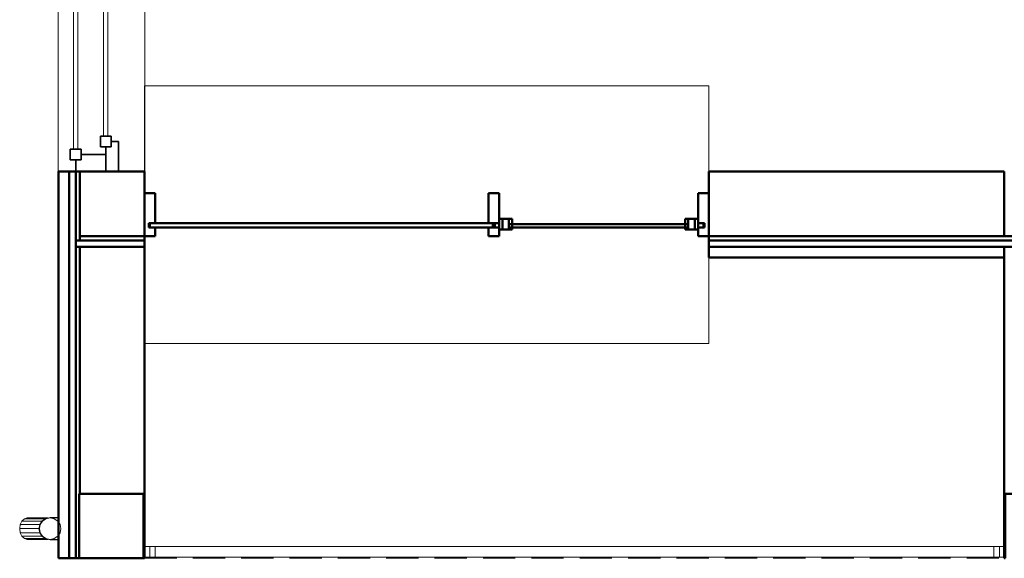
# Model space of a CAD drawing. Header units: millimetres. Extents: x -121 to 21670, y 1231 to 39176.
# Tile 2 of 44: x 6766 to 11346, y 28638 to 31145. Entities that reach past the tile are written whole.
import ezdxf

# ---------------------------------------------------------------- set-up
doc = ezdxf.new("R2010")
doc.units = ezdxf.units.MM
doc.linetypes.add('ADSK_Штриховая_ш3 п1_5', pattern=[225, 150, -75])
for name, color, linetype, lineweight in [('A-COLS-____-MCUT', 52, 'Continuous', 50), ('A-COLS-____-OTLN', 52, 'Continuous', 20), ('A-DETL-____-MBND', 5, 'ADSK_Штриховая_ш3 п1_5', 20), ('A-GENM-____-MCUT', 13, 'Continuous', 50), ('A-GENM-____-OTLN', 13, 'Continuous', 20), ('A-GLAZ-____-MCUT', 151, 'Continuous', 35), ('A-GLAZ-____-OTLN', 151, 'Continuous', 20), ('A-PART-____-MCUT', 2, 'Continuous', 50), ('A-PART-____-OTLN', 2, 'Continuous', 20), ('A-WALL-____-MCUT', 113, 'Continuous', 50), ('A-WALL-____-OTLN', 113, 'Continuous', 20), ('Q-SPCQ-____-MCUT', 91, 'Continuous', 9), ('Q-SPCQ-____-OTLN', 91, 'Continuous', 20), ('Ограждение', 7, 'Continuous', 20)]:
    doc.layers.add(name, color=color, linetype=linetype, lineweight=lineweight)

# ---------------------------------------------------------------- blocks, each defined once
blk = doc.blocks.new('Прямая форма - V line-610168-В_Этаж 02_Канализация')
at = {"layer": 'A-GLAZ-____-MCUT', "color": 53}
for p, q in [((55, -80), (0, -80)), ((0, -80), (0, -220)), ((105, -55), (55, -55)), ((55, -55), (55, -105)), ((55, -105), (55, -80)), ((105, -105), (105, -55)), ((796.6, -55), (796.6, -105)), ((846.6, -55), (796.6, -55)), ((846.6, -105), (846.6, -55)), ((896.6, -55), (846.6, -55)), ((846.6, -55), (846.6, -105)), ((896.6, -105), (896.6, -55)), ((1588.1, -55), (1588.1, -105)), ((1638.1, -55), (1588.1, -55)), ((1638.1, -105), (1638.1, -55)), ((1693.1, -80), (1638.1, -80)), ((1638.1, -80), (1638.1, -105)), ((1693.1, -220), (1693.1, -80)), ((80, -105), (55, -105)), ((55, -105), (105, -105)), ((80, -220), (80, -105)), ((796.6, -105), (846.6, -105)), ((846.6, -105), (896.6, -105)), ((1588.1, -105), (1638.1, -105)), ((1638.1, -105), (1613.1, -105)), ((1613.1, -105), (1613.1, -220)), ((0, -220), (80, -220)), ((115, -220), (0, -220)), ((0, -220), (0, -280)), ((165, -195), (115, -195)), ((115, -195), (115, -245)), ((115, -245), (115, -220)), ((165, -245), (165, -195)), ((796.6, -195), (796.6, -245)), ((846.6, -195), (796.6, -195)), ((896.6, -195), (846.6, -195)), ((846.6, -195), (846.6, -245)), ((846.6, -245), (846.6, -195)), ((896.6, -245), (896.6, -195)), ((1528.1, -195), (1528.1, -245)), ((1578.1, -195), (1528.1, -195)), ((1578.1, -245), (1578.1, -195)), ((1693.1, -220), (1578.1, -220)), ((1578.1, -220), (1578.1, -245)), ((1613.1, -220), (1693.1, -220)), ((1693.1, -280), (1693.1, -220)), ((115, -245), (165, -245)), ((140, -245), (115, -245)), ((140, -280), (140, -245)), ((796.6, -245), (846.6, -245)), ((846.6, -245), (896.6, -245)), ((1528.1, -245), (1578.1, -245)), ((1578.1, -245), (1553.1, -245)), ((1553.1, -245), (1553.1, -280)), ((0, -280), (140, -280)), ((1553.1, -280), (1693.1, -280))]:
    blk.add_line(p, q, dxfattribs=at)
at = {"layer": 'A-GLAZ-____-OTLN', "color": 253}
for p, q in [((796.6, -70), (105, -70)), ((105, -90), (796.6, -90)), ((1588.1, -70), (896.6, -70)), ((896.6, -90), (1588.1, -90)), ((796.6, -210), (165, -210)), ((1528.1, -210), (896.6, -210)), ((165, -230), (796.6, -230)), ((896.6, -230), (1528.1, -230))]:
    blk.add_line(p, q, dxfattribs=at)
blk = doc.blocks.new('Прямая форма - ფ2-610169-В_Этаж 02_Канализация')
blk.add_blockref('Прямая форма - V line-610168-В_Этаж 02_Канализация', (0, 0))
blk = doc.blocks.new('Прямая форма - Concrete - Structural-610265-В_Этаж 02_Канализация')
at = {"layer": 'A-WALL-____-MCUT', "color": 9}
for p, q in [((1775, -80), (100, -80)), ((1775, -100), (1775, -80)), ((4700, -80), (4400, -80)), ((4400, -80), (4400, -100)), ((4700, -100), (4700, -80)), ((100, -100), (1775, -100)), ((4400, -100), (4700, -100))]:
    blk.add_line(p, q, dxfattribs=at)
blk = doc.blocks.new('Прямая форма - Masonry Block - Structural-610266-В_Этаж 02_Канализация')
at = {"layer": 'A-WALL-____-MCUT', "color": 9}
for p, q in [((100, -100), (-100, -100)), ((-100, -100), (-100, -400)), ((100, -400), (100, -100)), ((400, -100), (400, -400)), ((1775, -100), (400, -100)), ((1775, -400), (1775, -100)), ((-100, -400), (100, -400)), ((400, -400), (1775, -400))]:
    blk.add_line(p, q, dxfattribs=at)
blk = doc.blocks.new('Прямая форма - Gypsum Plasterboard - Waterproof-610267-В_Этаж 02_Канализация')
at = {"layer": 'A-WALL-____-MCUT', "color": 9}
for p, q in [((1775, 0), (400, 0)), ((400, 0), (400, -50)), ((1775, -50), (1775, 0)), ((400, -50), (1775, -50))]:
    blk.add_line(p, q, dxfattribs=at)
blk = doc.blocks.new('Прямая форма - Insulation - Thermal Break-610268-В_Этаж 02_Канализация')
at = {"layer": 'A-WALL-____-MCUT', "color": 9}
for p, q in [((1775, -50), (80, -50)), ((80, -80), (1775, -80)), ((1775, -80), (1775, -50)), ((4720, -50), (4400, -50)), ((4400, -50), (4400, -80)), ((4400, -80), (4720, -80)), ((4720, -80), (4720, -50))]:
    blk.add_line(p, q, dxfattribs=at)
blk = doc.blocks.new('Прямая форма - SW - 005-610269-В_Этаж 02_Канализация')
for name in ['Прямая форма - Gypsum Plasterboard - Waterproof-610267-В_Этаж 02_Канализация', 'Прямая форма - Insulation - Thermal Break-610268-В_Этаж 02_Канализация', 'Прямая форма - Concrete - Structural-610265-В_Этаж 02_Канализация', 'Прямая форма - Masonry Block - Structural-610266-В_Этаж 02_Канализация']:
    blk.add_blockref(name, (0, 0))
blk = doc.blocks.new('Family - Concrete - Structural-610271-В_Этаж 02_Канализация')
at = {"layer": 'A-PART-____-MCUT', "color": 9}
for p, q in [((1775, -80), (100, -80)), ((1775, -100), (1775, -80)), ((4700, -80), (4400, -80)), ((4400, -80), (4400, -100)), ((4700, -100), (4700, -80)), ((100, -100), (1775, -100)), ((4400, -100), (4700, -100))]:
    blk.add_line(p, q, dxfattribs=at)
blk = doc.blocks.new('Family - Masonry Block - Structural-610273-В_Этаж 02_Канализация')
at = {"layer": 'A-PART-____-MCUT', "color": 9}
for p, q in [((100, -100), (-100, -100)), ((-100, -100), (-100, -400)), ((100, -400), (100, -100)), ((400, -100), (400, -400)), ((1775, -100), (400, -100)), ((1775, -400), (1775, -100)), ((-100, -400), (100, -400)), ((400, -400), (1775, -400))]:
    blk.add_line(p, q, dxfattribs=at)
blk = doc.blocks.new('Family - Gypsum Plasterboard - Waterproof-610275-В_Этаж 02_Канализация')
at = {"layer": 'A-PART-____-MCUT', "color": 9}
for p, q in [((1775, 0), (400, 0)), ((400, 0), (400, -50)), ((1775, -50), (1775, 0)), ((400, -50), (1775, -50))]:
    blk.add_line(p, q, dxfattribs=at)
blk = doc.blocks.new('Family - Insulation - Thermal Break-610277-В_Этаж 02_Канализация')
at = {"layer": 'A-PART-____-MCUT', "color": 9}
for p, q in [((1775, -50), (80, -50)), ((80, -80), (1775, -80)), ((1775, -80), (1775, -50)), ((4720, -50), (4400, -50)), ((4400, -50), (4400, -80)), ((4400, -80), (4720, -80)), ((4720, -80), (4720, -50))]:
    blk.add_line(p, q, dxfattribs=at)
blk = doc.blocks.new('Family - OP - 005-610279-В_Этаж 02_Канализация')
at = {"layer": 'A-GENM-____-MCUT', "lineweight": 9}
for p, q in [((30048.3, 30837.6), (27423.2, 30837.6)), ((27423.2, 30837.6), (27423.2, 29637.6)), ((30048.3, 29637.6), (30048.3, 30837.6)), ((27423.2, 29637.6), (30048.3, 29637.6))]:
    blk.add_line(p, q, dxfattribs=at)
blk = doc.blocks.new('Прямая форма - V line-610287-В_Этаж 02_Канализация')
at = {"layer": 'A-COLS-____-MCUT', "color": 9}
for p, q in [((150, 150), (-150, 150)), ((-150, 150), (-150, -150)), ((150, -150), (150, 150)), ((-150, -150), (150, -150))]:
    blk.add_line(p, q, dxfattribs=at)
blk = doc.blocks.new('Прямая форма - CRE - 001-610288-В_Этаж 02_Канализация')
blk.add_blockref('Прямая форма - V line-610287-В_Этаж 02_Канализация', (0, 0))
blk = doc.blocks.new('Прямая форма - Iron-610641-В_Этаж 02_Канализация')
at = {"layer": 'A-WALL-____-MCUT', "color": 9}
for p, q in [((-492.5, 10), (-492.5, -10)), ((-462.5, 10), (-492.5, 10)), ((-462.5, 30), (-462.5, -20)), ((-402.5, 30), (-462.5, 30)), ((-462.5, 30), (-462.5, -20)), ((-447.5, 30), (-462.5, 30)), ((-462.5, -10), (-462.5, 10)), ((-447.5, -20), (-447.5, 30)), ((-447.5, 30), (-447.5, -20)), ((-417.5, 30), (-447.5, 30)), ((-417.5, -20), (-417.5, 30)), ((-402.5, -20), (-402.5, 30)), ((462.5, 30), (402.5, 30)), ((402.5, 30), (402.5, -20)), ((417.5, 30), (417.5, -20)), ((447.5, 30), (417.5, 30)), ((447.5, -20), (447.5, 30)), ((462.5, 30), (447.5, 30)), ((447.5, 30), (447.5, -20)), ((462.5, -20), (462.5, 30)), ((462.5, -20), (462.5, 30)), ((492.5, 10), (462.5, 10)), ((462.5, 10), (462.5, -10)), ((492.5, -10), (492.5, 10)), ((-492.5, -10), (-462.5, -10)), ((-462.5, -20), (-402.5, -20)), ((-462.5, -20), (-447.5, -20)), ((-447.5, -20), (-417.5, -20)), ((402.5, -20), (462.5, -20)), ((417.5, -20), (447.5, -20)), ((447.5, -20), (462.5, -20)), ((462.5, -10), (492.5, -10))]:
    blk.add_line(p, q, dxfattribs=at)
blk = doc.blocks.new('Прямая форма - V line-610642-В_Этаж 02_Канализация')
at = {"layer": 'A-WALL-____-MCUT', "color": 9}
for p, q in [((512.5, 150), (462.5, 150)), ((462.5, 150), (462.5, 10)), ((512.5, -50), (512.5, 150)), ((462.5, 10), (487.5, 10)), ((487.5, 10), (487.5, -10)), ((487.5, -10), (462.5, -10)), ((462.5, -10), (462.5, -50)), ((462.5, -50), (512.5, -50))]:
    blk.add_line(p, q, dxfattribs=at)
blk = doc.blocks.new('Прямая форма - Iron-610643-В_Этаж 02_Канализация')
blk.add_blockref('Прямая форма - V line-610642-В_Этаж 02_Канализация', (0, 0))
blk = doc.blocks.new('Прямая форма - V line-610644-В_Этаж 02_Канализация')
at = {"layer": 'A-WALL-____-MCUT', "color": 9}
for p, q in [((-462.5, 150), (-512.5, 150)), ((-512.5, 150), (-512.5, 10)), ((-462.5, 10), (-462.5, 150)), ((-512.5, 10), (-462.5, 10)), ((-512.5, -10), (-512.5, -50)), ((-462.5, -10), (-512.5, -10)), ((-462.5, -50), (-462.5, -10)), ((-512.5, -50), (-462.5, -50))]:
    blk.add_line(p, q, dxfattribs=at)
blk = doc.blocks.new('Прямая форма - Iron-610645-В_Этаж 02_Канализация')
blk.add_blockref('Прямая форма - V line-610644-В_Этаж 02_Канализация', (0, 0))
blk = doc.blocks.new('Прямая форма - Glass-610650-В_Этаж 02_Канализация')
at = {"layer": 'A-WALL-____-MCUT', "color": 9}
for p, q in [((417.5, 6), (-417.5, 6)), ((-417.5, 6), (-417.5, -10)), ((417.5, -10), (417.5, 6)), ((-417.5, -10), (417.5, -10))]:
    blk.add_line(p, q, dxfattribs=at)
blk = doc.blocks.new('Прямая форма - V line-610657-В_Этаж 02_Канализация')
at = {"layer": 'A-WALL-____-MCUT', "color": 9}
for p, q in [((-482.5, 10), (-2092.5, 10)), ((-2092.5, 10), (-2092.5, -10)), ((-482.5, -10), (-482.5, 10)), ((-2092.5, -10), (-482.5, -10))]:
    blk.add_line(p, q, dxfattribs=at)
blk = doc.blocks.new('Прямая форма - Iron-610658-В_Этаж 02_Канализация')
blk.add_blockref('Прямая форма - V line-610657-В_Этаж 02_Канализация', (0, 0))
blk = doc.blocks.new('Прямая форма - V line-610667-В_Этаж 02_Канализация')
at = {"layer": 'A-WALL-____-MCUT', "color": 9}
for p, q in [((-2062.5, 150), (-2112.5, 150)), ((-2112.5, 150), (-2112.5, -50)), ((-2062.5, 10), (-2062.5, 150)), ((-2087.5, 10), (-2062.5, 10)), ((-2087.5, -10), (-2087.5, 10)), ((-2062.5, -10), (-2087.5, -10)), ((-2062.5, -50), (-2062.5, -10)), ((-2112.5, -50), (-2062.5, -50))]:
    blk.add_line(p, q, dxfattribs=at)
blk = doc.blocks.new('Прямая форма - Iron-610668-В_Этаж 02_Канализация')
blk.add_blockref('Прямая форма - V line-610667-В_Этаж 02_Канализация', (0, 0))
blk = doc.blocks.new('Прямая форма - CW-002-610669-В_Этаж 02_Канализация')
for name in ['Прямая форма - Iron-610668-В_Этаж 02_Канализация', 'Прямая форма - Iron-610645-В_Этаж 02_Канализация', 'Прямая форма - Iron-610643-В_Этаж 02_Канализация', 'Прямая форма - Iron-610658-В_Этаж 02_Канализация', 'Прямая форма - Iron-610641-В_Этаж 02_Канализация', 'Прямая форма - Glass-610650-В_Этаж 02_Канализация']:
    blk.add_blockref(name, (0, 0))
blk = doc.blocks.new('Family - Iron-610686-В_Этаж 02_Канализация')
at = {"layer": 'A-PART-____-MCUT', "color": 9}
for p, q in [((-492.5, 10), (-492.5, -10)), ((-462.5, 10), (-492.5, 10)), ((-462.5, 30), (-462.5, -20)), ((-402.5, 30), (-462.5, 30)), ((-462.5, 30), (-462.5, -20)), ((-447.5, 30), (-462.5, 30)), ((-462.5, -10), (-462.5, 10)), ((-447.5, -20), (-447.5, 30)), ((-447.5, 30), (-447.5, -20)), ((-417.5, 30), (-447.5, 30)), ((-417.5, -20), (-417.5, 30)), ((-402.5, -20), (-402.5, 30)), ((462.5, 30), (402.5, 30)), ((402.5, 30), (402.5, -20)), ((417.5, 30), (417.5, -20)), ((447.5, 30), (417.5, 30)), ((447.5, -20), (447.5, 30)), ((462.5, 30), (447.5, 30)), ((447.5, 30), (447.5, -20)), ((462.5, -20), (462.5, 30)), ((462.5, -20), (462.5, 30)), ((492.5, 10), (462.5, 10)), ((462.5, 10), (462.5, -10)), ((492.5, -10), (492.5, 10)), ((-492.5, -10), (-462.5, -10)), ((-462.5, -20), (-402.5, -20)), ((-462.5, -20), (-447.5, -20)), ((-447.5, -20), (-417.5, -20)), ((402.5, -20), (462.5, -20)), ((417.5, -20), (447.5, -20)), ((447.5, -20), (462.5, -20)), ((462.5, -10), (492.5, -10))]:
    blk.add_line(p, q, dxfattribs=at)
blk = doc.blocks.new('Family - V line-610688-В_Этаж 02_Канализация')
at = {"layer": 'A-PART-____-MCUT', "color": 9}
for p, q in [((512.5, 150), (462.5, 150)), ((462.5, 150), (462.5, 10)), ((512.5, -50), (512.5, 150)), ((462.5, 10), (487.5, 10)), ((487.5, 10), (487.5, -10)), ((487.5, -10), (462.5, -10)), ((462.5, -10), (462.5, -50)), ((462.5, -50), (512.5, -50))]:
    blk.add_line(p, q, dxfattribs=at)
blk = doc.blocks.new('Family - Iron-610689-В_Этаж 02_Канализация')
blk.add_blockref('Family - V line-610688-В_Этаж 02_Канализация', (0, 0))
blk = doc.blocks.new('Family - V line-610691-В_Этаж 02_Канализация')
at = {"layer": 'A-PART-____-MCUT', "color": 9}
for p, q in [((-462.5, 150), (-512.5, 150)), ((-512.5, 150), (-512.5, 10)), ((-462.5, 10), (-462.5, 150)), ((-512.5, 10), (-462.5, 10)), ((-512.5, -10), (-512.5, -50)), ((-462.5, -10), (-512.5, -10)), ((-462.5, -50), (-462.5, -10)), ((-512.5, -50), (-462.5, -50))]:
    blk.add_line(p, q, dxfattribs=at)
blk = doc.blocks.new('Family - Iron-610692-В_Этаж 02_Канализация')
blk.add_blockref('Family - V line-610691-В_Этаж 02_Канализация', (0, 0))
blk = doc.blocks.new('Family - Glass-610700-В_Этаж 02_Канализация')
at = {"layer": 'A-PART-____-MCUT', "color": 9}
for p, q in [((417.5, 6), (-417.5, 6)), ((-417.5, 6), (-417.5, -10)), ((417.5, -10), (417.5, 6)), ((-417.5, -10), (417.5, -10))]:
    blk.add_line(p, q, dxfattribs=at)
blk = doc.blocks.new('Family - V line-610711-В_Этаж 02_Канализация')
at = {"layer": 'A-PART-____-MCUT', "color": 9}
for p, q in [((-482.5, 10), (-2092.5, 10)), ((-2092.5, 10), (-2092.5, -10)), ((-482.5, -10), (-482.5, 10)), ((-2092.5, -10), (-482.5, -10))]:
    blk.add_line(p, q, dxfattribs=at)
blk = doc.blocks.new('Family - Iron-610712-В_Этаж 02_Канализация')
blk.add_blockref('Family - V line-610711-В_Этаж 02_Канализация', (0, 0))
blk = doc.blocks.new('Family - V line-610726-В_Этаж 02_Канализация')
at = {"layer": 'A-PART-____-MCUT', "color": 9}
for p, q in [((-2062.5, 150), (-2112.5, 150)), ((-2112.5, 150), (-2112.5, -50)), ((-2062.5, 10), (-2062.5, 150)), ((-2087.5, 10), (-2062.5, 10)), ((-2087.5, -10), (-2087.5, 10)), ((-2062.5, -10), (-2087.5, -10)), ((-2062.5, -50), (-2062.5, -10)), ((-2112.5, -50), (-2062.5, -50))]:
    blk.add_line(p, q, dxfattribs=at)
blk = doc.blocks.new('Family - Iron-610727-В_Этаж 02_Канализация')
blk.add_blockref('Family - V line-610726-В_Этаж 02_Канализация', (0, 0))
blk = doc.blocks.new('Прямая форма - Gypsum Plasterboard - Waterproof-610918-В_Этаж 02_Канализация')
at = {"layer": 'A-WALL-____-MCUT', "color": 9}
for p, q in [((1800, 0), (0, 0)), ((0, 0), (0, -50)), ((1800, -50), (1800, 0)), ((0, -50), (1800, -50))]:
    blk.add_line(p, q, dxfattribs=at)
blk = doc.blocks.new('Прямая форма - Insulation - Thermal Break-610919-В_Этаж 02_Канализация')
at = {"layer": 'A-WALL-____-MCUT', "color": 9}
for p, q in [((1800, -50), (0, -50)), ((0, -50), (0, -80)), ((0, -80), (1800, -80)), ((1800, -80), (1800, -50))]:
    blk.add_line(p, q, dxfattribs=at)
blk = doc.blocks.new('Прямая форма - Masonry Block - Structural-610920-В_Этаж 02_Канализация')
at = {"layer": 'A-WALL-____-MCUT', "color": 9}
for p, q in [((1450, -100), (300, -100)), ((300, -100), (300, -396)), ((1450, -400), (1450, -100)), ((300, -396), (0, -396)), ((0, -396), (0, -400)), ((0, -400), (1450, -400))]:
    blk.add_line(p, q, dxfattribs=at)
blk = doc.blocks.new('Прямая форма - Concrete - Structural-610921-В_Этаж 02_Канализация')
at = {"layer": 'A-WALL-____-MCUT', "color": 9}
for p, q in [((1450, -80), (0, -80)), ((0, -80), (0, -96)), ((1450, -100), (1450, -80)), ((1800, -80), (1480, -80)), ((1480, -80), (1480, -100)), ((1800, -100), (1800, -80)), ((0, -96), (300, -96)), ((300, -96), (300, -100)), ((300, -100), (1450, -100)), ((1480, -100), (1800, -100))]:
    blk.add_line(p, q, dxfattribs=at)
blk = doc.blocks.new('Прямая форма - SW - 004-610922-В_Этаж 02_Канализация')
for name in ['Прямая форма - Gypsum Plasterboard - Waterproof-610918-В_Этаж 02_Канализация', 'Прямая форма - Insulation - Thermal Break-610919-В_Этаж 02_Канализация', 'Прямая форма - Concrete - Structural-610921-В_Этаж 02_Канализация', 'Прямая форма - Masonry Block - Structural-610920-В_Этаж 02_Канализация']:
    blk.add_blockref(name, (0, 0))
blk = doc.blocks.new('Family - Gypsum Plasterboard - Waterproof-610926-В_Этаж 02_Канализация')
at = {"layer": 'A-PART-____-MCUT', "color": 9}
for p, q in [((1800, 0), (0, 0)), ((0, 0), (0, -50)), ((1800, -50), (1800, 0)), ((0, -50), (1800, -50))]:
    blk.add_line(p, q, dxfattribs=at)
blk = doc.blocks.new('Family - Insulation - Thermal Break-610928-В_Этаж 02_Канализация')
at = {"layer": 'A-PART-____-MCUT', "color": 9}
for p, q in [((1800, -50), (0, -50)), ((0, -50), (0, -80)), ((0, -80), (1800, -80)), ((1800, -80), (1800, -50))]:
    blk.add_line(p, q, dxfattribs=at)
blk = doc.blocks.new('Family - Masonry Block - Structural-610930-В_Этаж 02_Канализация')
at = {"layer": 'A-PART-____-MCUT', "color": 9}
for p, q in [((1450, -100), (300, -100)), ((300, -100), (300, -396)), ((1450, -400), (1450, -100)), ((300, -396), (0, -396)), ((0, -396), (0, -400)), ((0, -400), (1450, -400))]:
    blk.add_line(p, q, dxfattribs=at)
blk = doc.blocks.new('Family - Concrete - Structural-610932-В_Этаж 02_Канализация')
at = {"layer": 'A-PART-____-MCUT', "color": 9}
for p, q in [((1450, -80), (0, -80)), ((0, -80), (0, -96)), ((1450, -100), (1450, -80)), ((1800, -80), (1480, -80)), ((1480, -80), (1480, -100)), ((1800, -100), (1800, -80)), ((0, -96), (300, -96)), ((300, -96), (300, -100)), ((300, -100), (1450, -100)), ((1480, -100), (1800, -100))]:
    blk.add_line(p, q, dxfattribs=at)
blk = doc.blocks.new('Family - ფ2-610934-В_Этаж 02_Канализация')
at = {"layer": 'A-GENM-____-MCUT', "lineweight": 9}
for p, q in [((846.6, 1), (-846.6, 1)), ((-846.6, 1), (-846.6, -280)), ((846.6, -280), (846.6, 1)), ((-846.6, -280), (-846.6, -401)), ((846.6, -401), (846.6, -280)), ((-846.6, -401), (846.6, -401))]:
    blk.add_line(p, q, dxfattribs=at)
blk = doc.blocks.new('Прямая форма - Concrete - Structural-610977-В_Этаж 02_Канализация')
at = {"layer": 'A-WALL-____-MCUT', "color": 9}
for p, q in [((0, -80), (0, -100)), ((20, -80), (0, -80)), ((20, -100), (20, -80)), ((1500, -80), (50, -80)), ((50, -80), (50, -100)), ((1500, -96), (1500, -80)), ((0, -100), (20, -100)), ((50, -100), (1200, -100)), ((1200, -96), (1500, -96)), ((1200, -100), (1200, -96))]:
    blk.add_line(p, q, dxfattribs=at)
blk = doc.blocks.new('Прямая форма - Insulation - Thermal Break-610978-В_Этаж 02_Канализация')
at = {"layer": 'A-WALL-____-MCUT', "color": 9}
for p, q in [((1500, -50), (0, -50)), ((0, -50), (0, -80)), ((0, -80), (1500, -80)), ((1500, -80), (1500, -50))]:
    blk.add_line(p, q, dxfattribs=at)
blk = doc.blocks.new('Прямая форма - Gypsum Plasterboard - Waterproof-610979-В_Этаж 02_Канализация')
at = {"layer": 'A-WALL-____-MCUT', "color": 9}
for p, q in [((1500, 0), (50, 0)), ((50, 0), (50, -50)), ((1500, -50), (1500, 0)), ((50, -50), (1500, -50))]:
    blk.add_line(p, q, dxfattribs=at)
blk = doc.blocks.new('Прямая форма - Masonry Block - Structural-610980-В_Этаж 02_Канализация')
at = {"layer": 'A-WALL-____-MCUT', "color": 9}
for p, q in [((1200, -100), (50, -100)), ((50, -100), (50, -400)), ((1200, -396), (1200, -100)), ((50, -400), (1500, -400)), ((1500, -396), (1200, -396)), ((1500, -400), (1500, -396))]:
    blk.add_line(p, q, dxfattribs=at)
blk = doc.blocks.new('Прямая форма - SW - 004-610981-В_Этаж 02_Канализация')
at = {"layer": 'A-GENM-____-OTLN', "lineweight": 9}
blk.add_line((0, 0), (50, 0), dxfattribs=at)
for name in ['Прямая форма - Gypsum Plasterboard - Waterproof-610979-В_Этаж 02_Канализация', 'Прямая форма - Insulation - Thermal Break-610978-В_Этаж 02_Канализация', 'Прямая форма - Concrete - Structural-610977-В_Этаж 02_Канализация', 'Прямая форма - Masonry Block - Structural-610980-В_Этаж 02_Канализация']:
    blk.add_blockref(name, (0, 0))
blk = doc.blocks.new('Family - Masonry Block - Structural-610989-В_Этаж 02_Канализация')
at = {"layer": 'A-PART-____-MCUT', "color": 9}
for p, q in [((1200, -100), (50, -100)), ((50, -100), (50, -400)), ((1200, -396), (1200, -100)), ((50, -400), (1500, -400)), ((1500, -396), (1200, -396)), ((1500, -400), (1500, -396))]:
    blk.add_line(p, q, dxfattribs=at)
blk = doc.blocks.new('Прямая форма - Timber - Floor-611369-В_Этаж 02_Канализация')
at = {"layer": 'A-DETL-____-MBND', "color": 253}
blk.add_line((-6440, -10350), (-2440, -10350), dxfattribs=at)
blk = doc.blocks.new('Прямая форма - SLA - 009-611372-В_Этаж 02_Канализация')
blk.add_blockref('Прямая форма - Timber - Floor-611369-В_Этаж 02_Канализация', (0, 0))
blk = doc.blocks.new('Family - Timber - Floor-611376-В_Этаж 02_Канализация')
at = {"layer": 'A-DETL-____-MBND', "color": 253}
blk.add_line((-6440, -10350), (-2440, -10350), dxfattribs=at)
blk = doc.blocks.new('Прямая форма - V line-611522-В_Этаж 02_Канализация')
at = {"layer": 'A-COLS-____-MCUT', "color": 9}
for p, q in [((150, 150), (-150, 150)), ((-150, 150), (-150, -150)), ((150, -150), (150, 150)), ((-150, -150), (150, -150))]:
    blk.add_line(p, q, dxfattribs=at)
blk = doc.blocks.new('Прямая форма - CRE - 001-611523-В_Этаж 02_Канализация')
blk.add_blockref('Прямая форма - V line-611522-В_Этаж 02_Канализация', (0, 0))
blk = doc.blocks.new('Прямая форма - V line-611743-В_Этаж 02_Канализация')
at = {"layer": 'Ограждение', "color": 253}
for p, q in [((3986.9, -5), (4036.5, -5)), ((3986.9, -5), (3986.9, -55)), ((3986.9, -55), (4036.4, -55))]:
    blk.add_line(p, q, dxfattribs=at)
blk = doc.blocks.new('Прямая форма - Steel - Stainless-611744-В_Этаж 02_Канализация')
blk.add_blockref('Прямая форма - V line-611743-В_Этаж 02_Канализация', (0, 0))
blk = doc.blocks.new('Прямая форма - V line-611745-В_Этаж 02_Канализация')
at = {"layer": 'Ограждение', "color": 253}
for p, q in [((36.4, -5), (84.5, -5)), ((84.5, -5), (84.5, -55)), ((36.4, -55), (84.5, -55))]:
    blk.add_line(p, q, dxfattribs=at)
blk = doc.blocks.new('Прямая форма - Steel - Stainless-611746-В_Этаж 02_Канализация')
blk.add_blockref('Прямая форма - V line-611745-В_Этаж 02_Канализация', (0, 0))
blk = doc.blocks.new('Прямая форма - Steel - Stainless-611762-В_Этаж 02_Канализация')
at = {"layer": 'Ограждение', "color": 253}
for p, q in [((59.5, -55), (59.5, -5)), ((4011.9, -5), (59.5, -5)), ((4011.9, -5), (4011.9, -55)), ((4011.9, -55), (59.5, -55))]:
    blk.add_line(p, q, dxfattribs=at)
blk = doc.blocks.new('Прямая форма - RAILING - 004-611763-В_Этаж 02_Канализация')
for name in ['Прямая форма - Steel - Stainless-611746-В_Этаж 02_Канализация', 'Прямая форма - Steel - Stainless-611762-В_Этаж 02_Канализация', 'Прямая форма - Steel - Stainless-611744-В_Этаж 02_Канализация']:
    blk.add_blockref(name, (0, 0))
blk = doc.blocks.new('Family - V line-611768-В_Этаж 02_Канализация')
at = {"layer": 'A-PART-____-OTLN', "color": 253}
for p, q in [((3986.9, -5), (4036.5, -5)), ((3986.9, -5), (3986.9, -55)), ((3986.9, -55), (4036.4, -55))]:
    blk.add_line(p, q, dxfattribs=at)
blk = doc.blocks.new('Family - Steel - Stainless-611769-В_Этаж 02_Канализация')
blk.add_blockref('Family - V line-611768-В_Этаж 02_Канализация', (0, 0))
blk = doc.blocks.new('Family - V line-611771-В_Этаж 02_Канализация')
at = {"layer": 'A-PART-____-OTLN', "color": 253}
for p, q in [((36.4, -5), (84.5, -5)), ((84.5, -5), (84.5, -55)), ((36.4, -55), (84.5, -55))]:
    blk.add_line(p, q, dxfattribs=at)
blk = doc.blocks.new('Family - Steel - Stainless-611772-В_Этаж 02_Канализация')
blk.add_blockref('Family - V line-611771-В_Этаж 02_Канализация', (0, 0))
blk = doc.blocks.new('Family - Steel - Stainless-611797-В_Этаж 02_Канализация')
at = {"layer": 'A-PART-____-OTLN', "color": 253}
for p, q in [((59.5, -55), (59.5, -5)), ((4011.9, -5), (59.5, -5)), ((4011.9, -5), (4011.9, -55)), ((4011.9, -55), (59.5, -55))]:
    blk.add_line(p, q, dxfattribs=at)
blk = doc.blocks.new('Прямая форма - V line-612858-В_Этаж 02_Канализация')
at = {"layer": 'Q-SPCQ-____-MCUT', "color": 133}
for p, q in [((-19.1, 46.2), (-35.4, 35.4)), ((0, 50), (-19.1, 46.2)), ((19.1, 46.2), (0, 50)), ((35.4, 35.4), (19.1, 46.2)), ((-46.2, 19.1), (-50, 0)), ((-50, 0), (-46.2, -19.1)), ((-35.4, 35.4), (-46.2, 19.1)), ((46.2, 19.1), (35.4, 35.4)), ((50, 0), (46.2, 19.1)), ((46.2, -19.1), (50, 0)), ((-46.2, -19.1), (-35.4, -35.4)), ((-35.4, -35.4), (-19.1, -46.2)), ((19.1, -46.2), (35.4, -35.4)), ((35.4, -35.4), (46.2, -19.1)), ((-19.1, -46.2), (0, -50)), ((0, -50), (19.1, -46.2))]:
    blk.add_line(p, q, dxfattribs=at)
at = {"layer": 'Q-SPCQ-____-OTLN', "color": 253}
for p, q in [((-52, 39), (-52, -0.1)), ((-50.2, -0.1), (-50.2, 39)), ((-50, -1.1), (-50, 0)), ((50, 0), (50, -1.1)), ((50.2, 39), (50.2, -0.1)), ((52, -0.1), (52, 39)), ((-52, -0.1), (-48, -20)), ((-46.4, -19.3), (-50.2, -0.1)), ((-50, -106.1), (-50, -10.2)), ((-48, -20), (-36.8, -36.9)), ((-35.5, -35.6), (-46.4, -19.3)), ((-46.2, -22.8), (-46.2, -119.6)), ((-36.8, -36.9), (-19.9, -48.1)), ((-19.2, -46.5), (-35.5, -35.6)), ((-35.4, -37.8), (-35.4, -131.1)), ((35.5, -35.6), (19.2, -46.5)), ((19.9, -48.1), (36.8, -36.9)), ((35.4, -37.8), (35.4, -131.1)), ((46.4, -19.3), (35.5, -35.6)), ((36.8, -36.9), (48, -20)), ((46.2, -22.8), (46.2, -119.6)), ((50.2, -0.1), (46.4, -19.3)), ((48, -20), (52, -0.1)), ((50, -10.2), (50, -106.1)), ((-19.9, -48.1), (0, -52.1)), ((0, -50.3), (-19.2, -46.5)), ((-19.1, -48.3), (-19.1, -138.7)), ((19.2, -46.5), (0, -50.3)), ((0, -52.1), (19.9, -48.1)), ((0, -52.1), (0, -141.4)), ((19.1, -48.2), (19.1, -138.7)), ((-50, -106.1), (-46.2, -119.6)), ((-46.2, -119.6), (-35.4, -131.1)), ((-35.4, -131.1), (-19.1, -138.7)), ((19.1, -138.7), (35.4, -131.1)), ((35.4, -131.1), (46.2, -119.6)), ((46.2, -119.6), (50, -106.1)), ((-19.1, -138.7), (0, -141.4)), ((0, -141.4), (19.1, -138.7))]:
    blk.add_line(p, q, dxfattribs=at)
blk = doc.blocks.new('Прямая форма - FU - 047-612859-В_Этаж 02_Канализация')
blk.add_blockref('Прямая форма - V line-612858-В_Этаж 02_Канализация', (0, 0))
blk = doc.blocks.new('V line_ifc_RVT-1-В_Этаж 02_Канализация')
at = {"layer": 'A-COLS-____-OTLN', "color": 253, "lineweight": 20, "rotation": 180}
for name, p in [('Прямая форма - CRE - 001-611523-В_Этаж 02_Канализация', (27273.2, 30287.6)), ('Прямая форма - CRE - 001-610288-В_Этаж 02_Канализация', (27269.2, 28787.6))]:
    blk.add_blockref(name, p, dxfattribs=at)
at = {"layer": 'A-GENM-____-OTLN', "color": 253, "lineweight": 20}
for name, p in [('Прямая форма - SLA - 009-611372-В_Этаж 02_Канализация', (33863.2, 38987.6)), ('Family - OP - 005-610279-В_Этаж 02_Канализация', (0, 0))]:
    blk.add_blockref(name, p, dxfattribs=at)
at = {"layer": 'A-GENM-____-OTLN', "color": 253, "lineweight": 20, "rotation": 90}
blk.add_blockref('Family - ფ2-610934-В_Этаж 02_Канализация', (27023.2, 31284.2), dxfattribs=at)
at = {"layer": 'A-GLAZ-____-OTLN', "color": 253, "lineweight": 20, "rotation": 90}
blk.add_blockref('Прямая форма - ფ2-610169-В_Этаж 02_Канализация', (27023.2, 30437.6), dxfattribs=at)
at = {"layer": 'A-PART-____-OTLN', "color": 253, "lineweight": 20}
for name, p, rotation in [('Family - Gypsum Plasterboard - Waterproof-610926-В_Этаж 02_Канализация', (27023.2, 28637.6), 90), ('Family - Insulation - Thermal Break-610928-В_Этаж 02_Канализация', (27023.2, 28637.6), 90), ('Family - Concrete - Structural-610932-В_Этаж 02_Канализация', (27023.2, 28637.6), 90), ('Family - Masonry Block - Structural-610930-В_Этаж 02_Канализация', (27023.2, 28637.6), 90), ('Family - Masonry Block - Structural-610273-В_Этаж 02_Канализация', (31823.2, 30037.6), 180), ('Family - Insulation - Thermal Break-610277-В_Этаж 02_Канализация', (31823.2, 30037.6), 180), ('Family - Concrete - Structural-610271-В_Этаж 02_Канализация', (31823.2, 30037.6), 180), ('Family - Gypsum Plasterboard - Waterproof-610275-В_Этаж 02_Канализация', (31823.2, 30037.6), 180), ('Family - Masonry Block - Structural-610989-В_Этаж 02_Канализация', (31823.2, 30137.6), 270), ('Family - Steel - Stainless-611769-В_Этаж 02_Канализация', (31459.7, 28637.6), 180), ('Family - Steel - Stainless-611797-В_Этаж 02_Канализация', (31459.7, 28637.6), 180), ('Family - Steel - Stainless-611772-В_Этаж 02_Канализация', (31459.7, 28637.6), 180)]:
    blk.add_blockref(name, p, dxfattribs=dict(at, rotation=rotation))
for name, p in [('Family - Timber - Floor-611376-В_Этаж 02_Канализация', (33863.2, 38987.6)), ('Family - Iron-610727-В_Этаж 02_Канализация', (29535.8, 30187.6)), ('Family - Iron-610692-В_Этаж 02_Канализация', (29535.8, 30187.6)), ('Family - Iron-610689-В_Этаж 02_Канализация', (29535.8, 30187.6)), ('Family - Iron-610712-В_Этаж 02_Канализация', (29535.8, 30187.6)), ('Family - Iron-610686-В_Этаж 02_Канализация', (29535.8, 30187.6)), ('Family - Glass-610700-В_Этаж 02_Канализация', (29535.8, 30187.6))]:
    blk.add_blockref(name, p, dxfattribs=at)
at = {"layer": 'A-WALL-____-OTLN', "color": 253, "lineweight": 20}
for name, p, rotation in [('Прямая форма - SW - 004-610922-В_Этаж 02_Канализация', (27023.2, 28637.6), 90), ('Прямая форма - SW - 005-610269-В_Этаж 02_Канализация', (31823.2, 30037.6), 180), ('Прямая форма - SW - 004-610981-В_Этаж 02_Канализация', (31823.2, 30137.6), 270)]:
    blk.add_blockref(name, p, dxfattribs=dict(at, rotation=rotation))
blk.add_blockref('Прямая форма - CW-002-610669-В_Этаж 02_Канализация', (29535.8, 30187.6), dxfattribs=at)
at = {"layer": 'Q-SPCQ-____-OTLN', "color": 253, "lineweight": 20, "rotation": 270}
blk.add_blockref('Прямая форма - FU - 047-612859-В_Этаж 02_Канализация', (26984.2, 28775.7), dxfattribs=at)
at = {"layer": 'Ограждение', "color": 253, "lineweight": 20, "rotation": 180}
blk.add_blockref('Прямая форма - RAILING - 004-611763-В_Этаж 02_Канализация', (31459.7, 28637.6), dxfattribs=at)

msp = doc.modelspace()

# ---------------------------------------------------------------- block references
at = {"lineweight": 9}
msp.add_blockref('V line_ifc_RVT-1-В_Этаж 02_Канализация', (-20077.1477, 0), dxfattribs=at)

doc.saveas('drawing.dxf')
